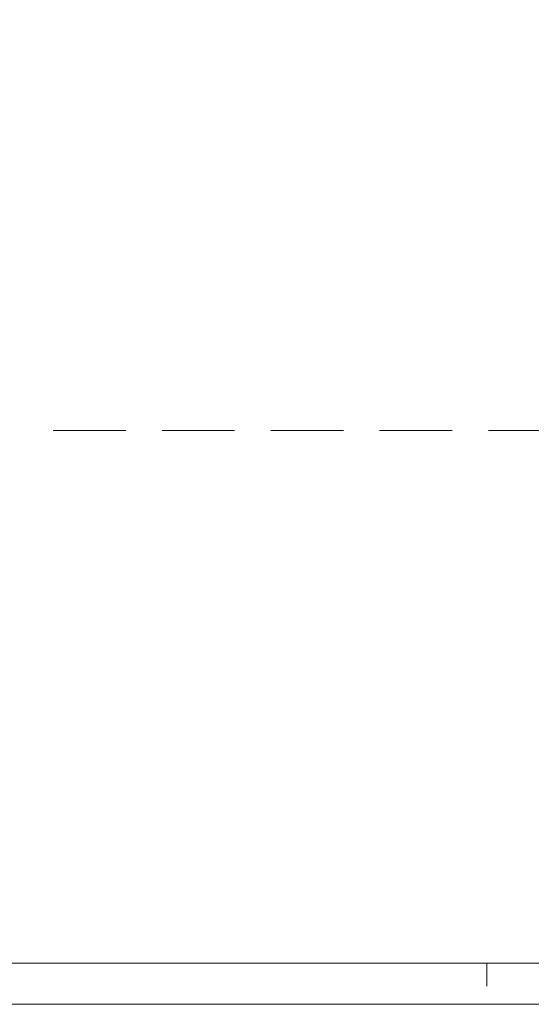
# Model space of a CAD drawing. Header units: millimetres. Extents: x -1147 to 4913, y -2332 to 921.
# Tile 75 of 119: x 3603 to 4051, y -2332 to -1470. Entities that reach past the tile are written whole.
import ezdxf

# ---------------------------------------------------------------- set-up
doc = ezdxf.new("R2010")
doc.units = ezdxf.units.MM
doc.header["$LTSCALE"] = 0.2
doc.layers.add('C00-00-00', color=7, linetype='Continuous')

msp = doc.modelspace()

# ---------------------------------------------------------------- linework, layer by layer
at = {"layer": 'C00-00-00', "lineweight": 0}
msp.add_lwpolyline([(4876.764, -2295.52), (4876.764, 604.317), (-938.159, 604.317), (-938.159, -2295.52)], close=True, dxfattribs=at)
for points in [[(3632.166, -1829.219), (3695.662, -1829.219)], [(3727.413, -1829.219), (3790.914, -1829.219)], [(3822.664, -1829.219), (3886.161, -1829.219)], [(3917.915, -1829.219), (3981.412, -1829.219)], [(4013.162, -1829.219), (4076.663, -1829.219)], [(4011.894, -2295.52), (4011.894, -2315.629)], [(4913.132, -2331.503), (-1087.618, -2331.503)]]:
    msp.add_lwpolyline(points, dxfattribs=at)

doc.saveas('drawing.dxf')
